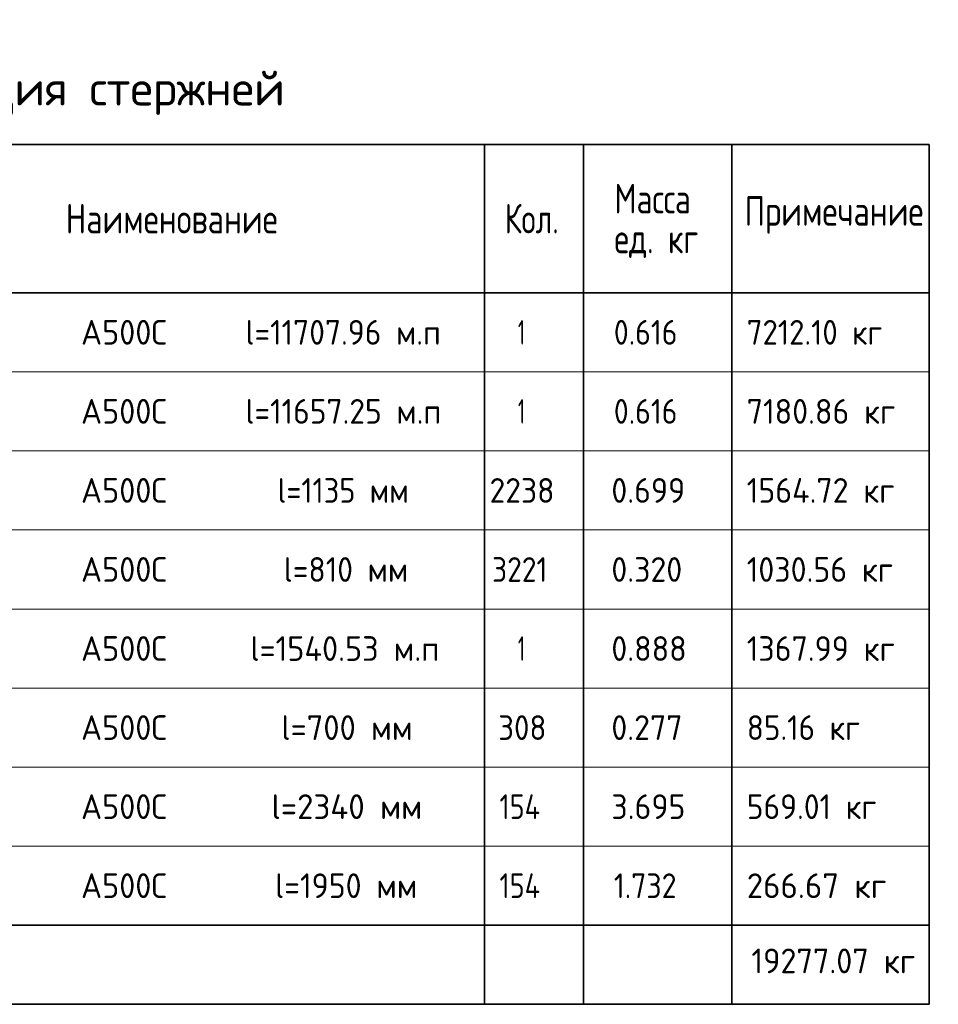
# Model space of a CAD drawing. Header units: metres. Extents: x -38 to 102, y -15 to 21.
# Tile 227 of 229: x 80 to 89, y 7 to 17. Entities that reach past the tile are written whole.
import ezdxf

# ---------------------------------------------------------------- set-up
doc = ezdxf.new("R2010")
doc.units = ezdxf.units.M
doc.layers.add('XR$5$Текст_ примечание', color=7, linetype='Continuous', lineweight=13)
doc.styles.add('ISOCPEUR', font='txt')

msp = doc.modelspace()

# ---------------------------------------------------------------- linework, layer by layer
at = {"layer": 'XR$5$Текст_ примечание', "color": 7, "linetype": 'Continuous', "lineweight": 35, "transparency": 33554687}
for p, q in [((88.9757, 15.2764), (70.4757, 15.2764)), ((84.4757, 15.2764), (84.4757, 13.7764)), ((85.4757, 15.2764), (85.4757, 13.7764)), ((86.9757, 15.2764), (86.9757, 13.7764)), ((88.9757, 15.2764), (88.9757, 13.7764)), ((88.9757, 13.7764), (70.4757, 13.7764)), ((84.4757, 13.7764), (84.4757, 12.9764)), ((85.4757, 13.7764), (85.4757, 12.9764)), ((86.9757, 13.7764), (86.9757, 12.9764)), ((88.9757, 13.7764), (88.9757, 12.9764)), ((84.4757, 12.9764), (84.4757, 12.1764)), ((85.4757, 12.9764), (85.4757, 12.1764)), ((86.9757, 12.9764), (86.9757, 12.1764)), ((88.9757, 12.9764), (88.9757, 12.1764)), ((84.4757, 12.1764), (84.4757, 11.3764)), ((85.4757, 12.1764), (85.4757, 11.3764)), ((86.9757, 12.1764), (86.9757, 11.3764)), ((88.9757, 12.1764), (88.9757, 11.3764)), ((84.4757, 11.3764), (84.4757, 10.5764)), ((85.4757, 11.3764), (85.4757, 10.5764)), ((86.9757, 11.3764), (86.9757, 10.5764)), ((88.9757, 11.3764), (88.9757, 10.5764)), ((84.4757, 10.5764), (84.4757, 9.7764)), ((85.4757, 10.5764), (85.4757, 9.7764)), ((86.9757, 10.5764), (86.9757, 9.7764)), ((88.9757, 10.5764), (88.9757, 9.7764)), ((84.4757, 9.7764), (84.4757, 8.9764)), ((85.4757, 9.7764), (85.4757, 8.9764)), ((86.9757, 9.7764), (86.9757, 8.9764)), ((88.9757, 9.7764), (88.9757, 8.9764)), ((84.4757, 8.9764), (84.4757, 8.1764)), ((85.4757, 8.9764), (85.4757, 8.1764)), ((86.9757, 8.9764), (86.9757, 8.1764)), ((88.9757, 8.9764), (88.9757, 8.1764)), ((84.4757, 8.1764), (84.4757, 7.3764)), ((85.4757, 8.1764), (85.4757, 7.3764)), ((86.9757, 8.1764), (86.9757, 7.3764)), ((88.9757, 8.1764), (88.9757, 7.3764)), ((70.4757, 7.3764), (88.9757, 7.3764)), ((84.4757, 7.3764), (84.4757, 6.5764)), ((85.4757, 7.3764), (85.4757, 6.5764)), ((86.9757, 7.3764), (86.9757, 6.5764)), ((88.9757, 6.5764), (88.9757, 7.3764)), ((70.4757, 6.5764), (88.9757, 6.5764))]:
    msp.add_line(p, q, dxfattribs=at)
at = {"layer": 'XR$5$Текст_ примечание', "color": 7, "linetype": 'Continuous', "lineweight": 13, "transparency": 33554687}
for p, q in [((88.9757, 12.9764), (70.4757, 12.9764)), ((88.9757, 12.1764), (70.4757, 12.1764)), ((88.9757, 11.3764), (70.4757, 11.3764)), ((88.9757, 10.5764), (70.4757, 10.5764)), ((88.9757, 9.7764), (70.4757, 9.7764)), ((88.9757, 8.9764), (70.4757, 8.9764)), ((88.9757, 8.1764), (70.4757, 8.1764)), ((88.9757, 7.3764), (70.4757, 7.3764))]:
    msp.add_line(p, q, dxfattribs=at)

# ---------------------------------------------------------------- texts
at = {"layer": 'XR$5$Текст_ примечание', "color": 7, "linetype": 'Continuous', "lineweight": 35, "transparency": 33554687, "attachment_point": 7, "style": 'ISOCPEUR'}
for s, insert, char_height, width in [('\\W0.99;Спецификация стержней', (77.0307, 15.5764), 0.35, 5.559674), ('\\W0.76;Масса', (85.7884, 14.5788), 0.3, 1.001696), ('\\W0.78;Наименование', (80.2371, 14.3764), 0.3, 2.22783), ('\\W0.74;Кол.', (84.6791, 14.3764), 0.3, 0.710583), ('\\W0.78;Примечание', (87.1065, 14.3734), 0.3, 1.867518), ('\\W0.76;ед. кг', (85.7884, 14.1288), 0.3, 1.001193), ('\\W0.95;А500С', (80.3917, 13.2514), 0.25, 1.042909), ('\\W0.93;l=11707.96 м.п', (82.0558, 13.2514), 0.25, 2.19025), ('\\W0.56;1', (84.8132, 13.2514), 0.25, 0.194445), ('\\W0.88;0.616', (85.7832, 13.2514), 0.25, 0.834261), ('\\W0.91;7212.10 кг', (87.1282, 13.2514), 0.25, 1.637859), ('\\W0.95;А500С', (80.3917, 12.4514), 0.25, 1.042909), ('\\W0.93;l=11657.25 м.п', (82.0558, 12.4514), 0.25, 2.19025), ('\\W0.56;1', (84.8132, 12.4514), 0.25, 0.194445), ('\\W0.88;0.616', (85.7832, 12.4514), 0.25, 0.834261), ('\\W0.94;7180.86 кг', (87.1282, 12.4514), 0.25, 1.691441), ('\\W0.95;А500С', (80.3917, 11.6514), 0.25, 1.042909), ('\\W0.90;l=1135 мм', (82.3808, 11.6514), 0.25, 1.537444), ('\\W0.93;2238', (84.5257, 11.6514), 0.25, 0.816017), ('\\W0.94;0.699', (85.7582, 11.6514), 0.25, 0.891677), ('\\W0.94;1564.72 кг', (87.1282, 11.6514), 0.25, 1.716601), ('\\W0.95;А500С', (80.3917, 10.8514), 0.25, 1.042909), ('\\W0.93;l=810 мм', (82.4433, 10.8514), 0.25, 1.415415), ('\\W0.87;3221', (84.5507, 10.8514), 0.25, 0.757846), ('\\W0.94;0.320', (85.7582, 10.8514), 0.25, 0.891677), ('\\W0.94;1030.56 кг', (87.1282, 10.8514), 0.25, 1.691441), ('\\W0.95;А500С', (80.3917, 10.0514), 0.25, 1.042909), ('\\W0.95;l=1540.53 м.п', (82.1058, 10.0514), 0.25, 2.092697), ('\\W0.56;1', (84.8132, 10.0514), 0.25, 0.194445), ('\\W0.94;0.888', (85.7582, 10.0514), 0.25, 0.891677), ('\\W0.94;1367.99 кг', (87.1282, 10.0514), 0.25, 1.691441), ('\\W0.95;А500С', (80.3917, 9.2514), 0.25, 1.042909), ('\\W0.96;l=700 мм', (82.4183, 9.2514), 0.25, 1.469727), ('\\W0.91;308', (84.6132, 9.2514), 0.25, 0.638622), ('\\W0.94;0.277', (85.7582, 9.2514), 0.25, 0.891677), ('\\W0.92;85.16 кг', (87.1282, 9.2514), 0.25, 1.339754), ('\\W0.95;А500С', (80.3917, 8.4514), 0.25, 1.042909), ('\\W0.97;l=2340 мм', (82.3183, 8.4514), 0.25, 1.670194), ('\\W0.83;154', (84.6257, 8.4514), 0.25, 0.603886), ('\\W0.94;3.695', (85.7582, 8.4514), 0.25, 0.891677), ('\\W0.93;569.01 кг', (87.1282, 8.4514), 0.25, 1.515712), ('\\W0.95;А500С', (80.3917, 7.6514), 0.25, 1.042909), ('\\W0.94;l=1950 мм', (82.3558, 7.6514), 0.25, 1.591262), ('\\W0.83;154', (84.6257, 7.6514), 0.25, 0.603886), ('\\W0.88;1.732', (85.7832, 7.6514), 0.25, 0.834261), ('\\W0.97;266.67 кг', (87.1282, 7.6514), 0.25, 1.569728), ('\\W0.95;19277.07 кг', (87.1753, 6.8905), 0.25, 1.867005)]:
    msp.add_mtext(s, dxfattribs=dict(at, insert=insert, char_height=char_height, width=width))

doc.saveas('drawing.dxf')
